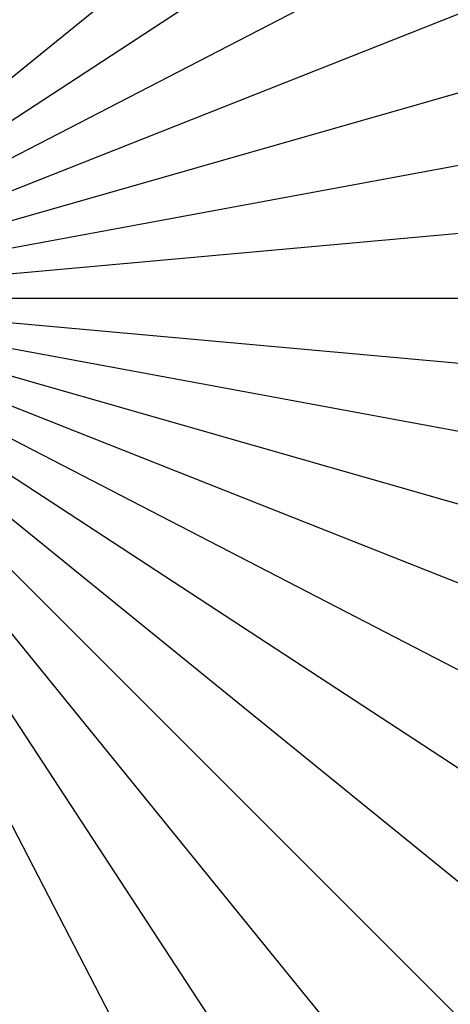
# Model space of a CAD drawing. Header units: millimetres. Extents: x -14 to 488, y -50 to 50.
# Tile 142 of 256: x 304 to 315, y -17 to 7. Entities that reach past the tile are written whole.
import ezdxf

# ---------------------------------------------------------------- set-up
doc = ezdxf.new("R2010")
doc.units = ezdxf.units.MM
doc.header["$MEASUREMENT"] = 0
doc.layers.add('Default', color=7, linetype='Continuous')

msp = doc.modelspace()

# ---------------------------------------------------------------- linework, layer by layer
at = {"layer": 'Default', "extrusion": (-0.08669619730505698, 0.9960968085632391, -0.01658063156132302)}
msp.add_lwpolyline([(-310.835501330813, 107.5841806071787), (-310.9303624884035, 107.6022519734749)], dxfattribs=at)
at = {"layer": 'Default', "extrusion": (0.08669619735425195, 0.9960968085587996, 0.01658063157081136)}
msp.add_lwpolyline([(-310.8355013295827, 107.5841806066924), (-310.9303624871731, 107.6022519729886)], dxfattribs=at)
at = {"layer": 'Default', "extrusion": (0.08501980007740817, 0.04396019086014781, 0.9954090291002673)}
msp.add_lwpolyline([(-151.0438785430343, -260.9068997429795), (-151.0438785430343, -259.2460220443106)], dxfattribs=at)
at = {"layer": 'Default', "extrusion": (0.08011085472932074, 0.05237476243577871, 0.9954090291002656)}
msp.add_lwpolyline([(-177.5400957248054, -240.9255346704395), (-177.5400957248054, -239.2863951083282)], dxfattribs=at)
at = {"layer": 'Default', "extrusion": (0.07430663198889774, 0.06032735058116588, 0.9954090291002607)}
msp.add_lwpolyline([(-202.8198444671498, -219.5820539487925), (-202.8198444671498, -217.9559572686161)], dxfattribs=at)
at = {"layer": 'Default', "extrusion": (0.06767889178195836, 0.06767889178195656, 0.995409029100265)}
msp.add_lwpolyline([(-226.8831247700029, -196.8764575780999), (-226.8831247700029, -195.2547085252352)], dxfattribs=at)
at = {"layer": 'Default', "extrusion": (0.06032735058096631, 0.07430663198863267, 0.9954090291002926)}
msp.add_lwpolyline([(-249.729936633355, -172.8087455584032), (-249.729936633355, -171.1826488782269)], dxfattribs=at)
at = {"layer": 'Default'}
for points in [[(319.8955737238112, 17.94571404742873, 1.506201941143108), (297.7914110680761, 0, 1.5)], [(321.6221690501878, 15.58003958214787, 1.506201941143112), (297.7914110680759, 0, 1.5)], [(323.0824441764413, 13.07693785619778, 1.506201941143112), (297.7914110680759, 0, 1.5)], [(324.264145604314, 10.48031419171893, 1.506201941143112), (297.7914110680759, 0, 1.5)], [(325.1641575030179, 7.83424610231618, 1.506201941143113), (297.7914110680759, 0, 1.5)], [(325.7878721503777, 5.180813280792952, 1.506201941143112), (297.7914110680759, 0, 1.5)], [(326.1480271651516, 2.558316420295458, 1.506201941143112), (297.7914110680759, 0, 1.5)], [(326.2631981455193, -3.5059685e-09, 1.506201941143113), (297.7914110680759, 0, 1.5)], [(326.3063271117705, -3.5112931e-09, 0.0069408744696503), (297.7914110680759, 0, 0)], [(326.1480271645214, -2.558316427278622, 1.506201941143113), (297.791411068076, 0, 1.5)], [(325.7878721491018, -5.180813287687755, 1.506201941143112), (297.7914110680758, 0, 1.5)], [(325.1641575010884, -7.834246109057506, 1.506201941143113), (297.7914110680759, 0, 1.5)], [(324.264145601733, -10.48031419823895, 1.506201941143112), (297.7914110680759, 0, 1.5)], [(323.0824441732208, -13.07693786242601, 1.506201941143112), (297.7914110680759, 0, 1.5)], [(323.6762306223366, -16.9229410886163, 1.835586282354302), (323.5410452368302, -16.83455977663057, 1.793900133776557), (323.4020471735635, -16.74368581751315, 1.754750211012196), (323.2592390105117, -16.65032089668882, 1.718187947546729), (323.1126233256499, -16.55446669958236, 1.684264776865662), (322.9622026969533, -16.45612491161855, 1.653032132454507), (322.8079797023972, -16.35529721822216, 1.624541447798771), (322.6499569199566, -16.25198530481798, 1.598844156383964), (322.322522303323, -16.03791555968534, 1.556035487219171), (321.9799194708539, -15.81392915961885, 1.525017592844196), (321.6221690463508, -15.58003958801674, 1.506201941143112), (297.7914110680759, 0, 1.5)], [(319.8955737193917, -17.94571405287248, 1.506201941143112), (297.791411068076, 0, 1.5)], [(317.924004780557, -20.13259371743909, 1.506201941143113), (297.7914110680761, 0, 1.5)], [(315.7371251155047, -22.1041626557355, 1.506201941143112), (297.791411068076, 0, 1.5)], [(313.3714506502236, -23.83075798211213, 1.506201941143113), (297.7914110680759, 0, 1.5)], [(310.8683489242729, -25.29103310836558, 1.506201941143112), (297.7914110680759, 0, 1.5)]]:
    msp.add_polyline3d(points, dxfattribs=at)

doc.saveas('drawing.dxf')
